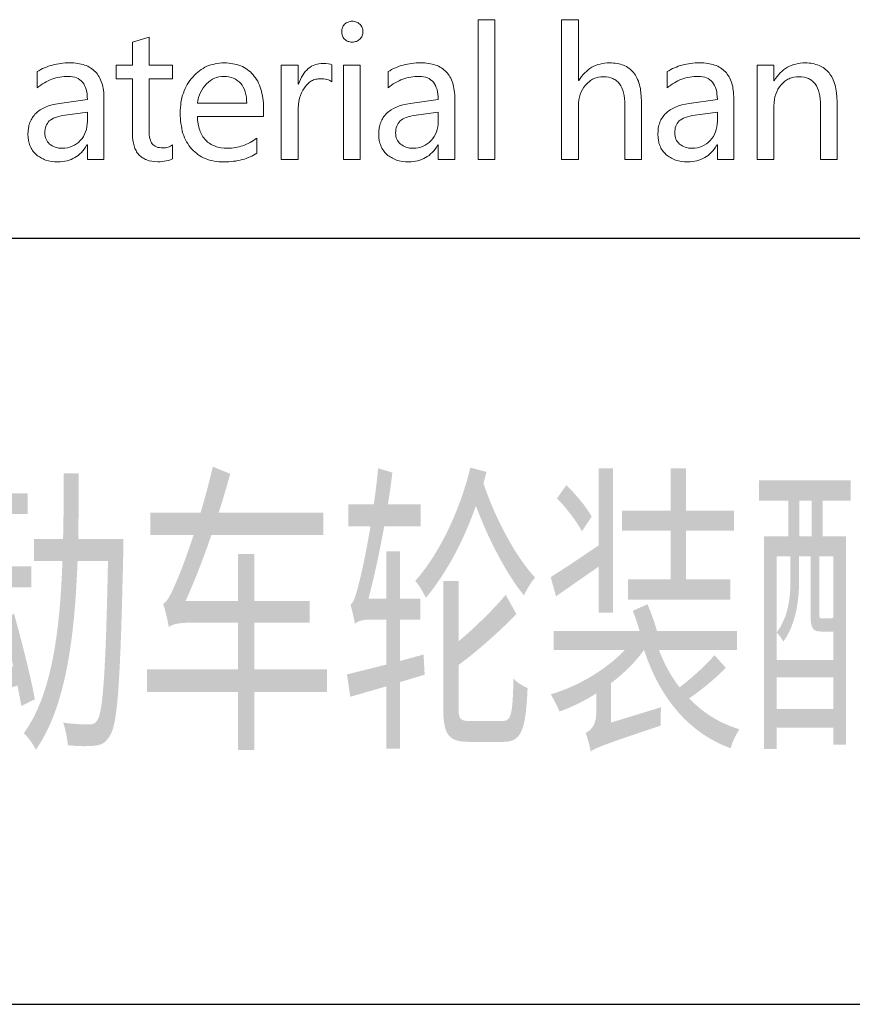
# Model space of a CAD drawing. Header units: millimetres. Extents: x -130 to 1975, y -25 to 1460.
# Tile 6 of 9: x 1787 to 1869, y 75 to 171. Entities that reach past the tile are written whole.
import ezdxf
from ezdxf.enums import TextEntityAlignment as Align

# ---------------------------------------------------------------- set-up
doc = ezdxf.new("R2010")
doc.units = ezdxf.units.MM
doc.header["$LTSCALE"] = 50
for name, color, linetype in [('1轮廓实线层', 7, 'Continuous'), ('6文字层', 3, 'Continuous'), ('图层 1', 7, 'Continuous'), ('图框层', 7, 'Continuous')]:
    doc.layers.add(name, color=color, linetype=linetype)
doc.styles.add('PC_TEXTSTYLE', font='isocp.shx', dxfattribs={"width": 0.8, "bigfont": 'hzfs.shx'})

# ---------------------------------------------------------------- blocks, each defined once
blk = doc.blocks.new('PC_TITLE_BLOCK')
at = {"layer": '1轮廓实线层'}
for p, q in [((-60, 30), (0, 30)), ((-60, 15), (0, 15))]:
    blk.add_line(p, q, dxfattribs=at)
at = {"layer": '图层 1', "lineweight": 0}
for points in [[(-26.201, 34.046), (-26.201, 34.067), (-26.198, 34.086), (-26.193, 34.107), (-26.188, 34.125), (-26.18, 34.144), (-26.17, 34.16), (-26.156, 34.176), (-26.143, 34.191), (-26.127, 34.205), (-26.111, 34.218), (-26.096, 34.228), (-26.077, 34.236), (-26.059, 34.242), (-26.038, 34.247), (-26.016, 34.25), (-25.995, 34.25), (-25.974, 34.25), (-25.953, 34.247), (-25.934, 34.242), (-25.913, 34.236), (-25.897, 34.228), (-25.879, 34.218), (-25.863, 34.205), (-25.847, 34.191), (-25.831, 34.178), (-25.821, 34.16), (-25.81, 34.144), (-25.8, 34.125), (-25.795, 34.107), (-25.789, 34.089), (-25.787, 34.067), (-25.787, 34.046), (-25.787, 34.023), (-25.789, 34.004), (-25.795, 33.983), (-25.8, 33.964), (-25.81, 33.948), (-25.821, 33.93), (-25.831, 33.914), (-25.847, 33.901), (-25.863, 33.885), (-25.879, 33.875), (-25.897, 33.864), (-25.913, 33.856), (-25.934, 33.851), (-25.953, 33.846), (-25.974, 33.843), (-25.995, 33.843), (-26.019, 33.843), (-26.04, 33.846), (-26.059, 33.851), (-26.077, 33.856), (-26.096, 33.864), (-26.111, 33.875), (-26.127, 33.885), (-26.143, 33.901), (-26.156, 33.914), (-26.17, 33.93), (-26.18, 33.948), (-26.188, 33.964), (-26.193, 33.983), (-26.198, 34.004), (-26.201, 34.023), (-26.201, 34.046), (-26.201, 34.046)], [(-23.532, 31.541), (-23.532, 34.281), (-23.204, 34.281), (-23.204, 31.541), (-23.532, 31.541), (-23.532, 31.541)], [(-20.332, 31.541), (-20.659, 31.541), (-20.659, 32.605), (-20.659, 32.673), (-20.664, 32.737), (-20.672, 32.795), (-20.685, 32.85), (-20.699, 32.9), (-20.717, 32.945), (-20.738, 32.987), (-20.762, 33.024), (-20.788, 33.059), (-20.82, 33.085), (-20.836, 33.098), (-20.854, 33.109), (-20.873, 33.119), (-20.891, 33.13), (-20.934, 33.146), (-20.976, 33.156), (-21.023, 33.162), (-21.074, 33.164), (-21.126, 33.162), (-21.174, 33.154), (-21.2, 33.148), (-21.221, 33.141), (-21.245, 33.133), (-21.269, 33.125), (-21.29, 33.114), (-21.311, 33.101), (-21.332, 33.088), (-21.351, 33.072), (-21.39, 33.04), (-21.427, 33.001), (-21.459, 32.958), (-21.488, 32.914), (-21.512, 32.866), (-21.533, 32.816), (-21.546, 32.766), (-21.56, 32.71), (-21.565, 32.652), (-21.567, 32.591), (-21.567, 31.541), (-21.895, 31.541), (-21.895, 34.281), (-21.567, 34.281), (-21.567, 33.088), (-21.56, 33.088), (-21.533, 33.13), (-21.504, 33.17), (-21.475, 33.207), (-21.443, 33.238), (-21.409, 33.27), (-21.375, 33.299), (-21.34, 33.325), (-21.303, 33.349), (-21.264, 33.368), (-21.224, 33.386), (-21.185, 33.402), (-21.142, 33.413), (-21.097, 33.423), (-21.053, 33.431), (-21.005, 33.434), (-20.957, 33.436), (-20.918, 33.434), (-20.881, 33.431), (-20.844, 33.428), (-20.81, 33.423), (-20.775, 33.418), (-20.744, 33.41), (-20.712, 33.399), (-20.683, 33.389), (-20.654, 33.376), (-20.627, 33.362), (-20.601, 33.347), (-20.575, 33.328), (-20.551, 33.31), (-20.53, 33.291), (-20.509, 33.27), (-20.487, 33.246), (-20.469, 33.222), (-20.45, 33.196), (-20.435, 33.17), (-20.419, 33.141), (-20.406, 33.112), (-20.392, 33.08), (-20.382, 33.046), (-20.371, 33.011), (-20.361, 32.974), (-20.353, 32.937), (-20.348, 32.898), (-20.342, 32.858), (-20.334, 32.771), (-20.332, 32.681), (-20.332, 31.541), (-20.332, 31.541)], [(-29.512, 31.559), (-29.541, 31.546), (-29.57, 31.533), (-29.602, 31.525), (-29.639, 31.517), (-29.676, 31.509), (-29.715, 31.503), (-29.758, 31.501), (-29.8, 31.501), (-29.861, 31.503), (-29.919, 31.509), (-29.969, 31.52), (-30.019, 31.535), (-30.04, 31.546), (-30.064, 31.554), (-30.085, 31.567), (-30.103, 31.578), (-30.122, 31.591), (-30.14, 31.607), (-30.159, 31.622), (-30.175, 31.638), (-30.188, 31.657), (-30.204, 31.675), (-30.217, 31.696), (-30.228, 31.718), (-30.249, 31.762), (-30.267, 31.81), (-30.28, 31.865), (-30.291, 31.923), (-30.296, 31.984), (-30.299, 32.053), (-30.299, 33.122), (-30.616, 33.122), (-30.616, 33.391), (-30.299, 33.391), (-30.299, 33.838), (-29.971, 33.941), (-29.971, 33.391), (-29.512, 33.391), (-29.512, 33.122), (-29.971, 33.122), (-29.971, 32.111), (-29.971, 32.066), (-29.969, 32.026), (-29.964, 31.987), (-29.956, 31.952), (-29.948, 31.923), (-29.937, 31.894), (-29.924, 31.871), (-29.911, 31.85), (-29.892, 31.831), (-29.874, 31.815), (-29.853, 31.802), (-29.829, 31.789), (-29.8, 31.781), (-29.771, 31.776), (-29.739, 31.77), (-29.705, 31.77), (-29.678, 31.77), (-29.652, 31.773), (-29.626, 31.778), (-29.602, 31.786), (-29.578, 31.794), (-29.554, 31.805), (-29.533, 31.818), (-29.512, 31.831), (-29.512, 31.559), (-29.512, 31.559)], [(-32.163, 33.265), (-32.129, 33.283), (-32.094, 33.304), (-32.057, 33.323), (-32.02, 33.339), (-31.983, 33.354), (-31.944, 33.368), (-31.907, 33.381), (-31.867, 33.391), (-31.825, 33.402), (-31.785, 33.41), (-31.743, 33.418), (-31.701, 33.426), (-31.659, 33.428), (-31.614, 33.434), (-31.572, 33.434), (-31.527, 33.436), (-31.484, 33.434), (-31.445, 33.434), (-31.405, 33.428), (-31.368, 33.423), (-31.334, 33.418), (-31.3, 33.41), (-31.265, 33.402), (-31.234, 33.391), (-31.202, 33.381), (-31.173, 33.368), (-31.144, 33.352), (-31.117, 33.336), (-31.094, 33.32), (-31.067, 33.302), (-31.046, 33.281), (-31.025, 33.259), (-31.004, 33.238), (-30.985, 33.212), (-30.967, 33.188), (-30.951, 33.162), (-30.935, 33.133), (-30.922, 33.104), (-30.909, 33.072), (-30.898, 33.04), (-30.888, 33.006), (-30.88, 32.972), (-30.872, 32.935), (-30.867, 32.898), (-30.861, 32.858), (-30.859, 32.818), (-30.856, 32.776), (-30.856, 32.734), (-30.856, 31.541), (-31.181, 31.541), (-31.181, 31.828), (-31.189, 31.828), (-31.215, 31.786), (-31.242, 31.749), (-31.268, 31.715), (-31.297, 31.683), (-31.329, 31.654), (-31.36, 31.625), (-31.392, 31.601), (-31.426, 31.58), (-31.463, 31.562), (-31.5, 31.543), (-31.54, 31.53), (-31.579, 31.52), (-31.622, 31.509), (-31.667, 31.503), (-31.711, 31.498), (-31.756, 31.498), (-31.822, 31.501), (-31.886, 31.506), (-31.944, 31.517), (-31.999, 31.533), (-32.026, 31.543), (-32.049, 31.554), (-32.076, 31.567), (-32.1, 31.58), (-32.121, 31.593), (-32.144, 31.609), (-32.166, 31.625), (-32.184, 31.644), (-32.205, 31.662), (-32.224, 31.68), (-32.24, 31.702), (-32.255, 31.723), (-32.269, 31.744), (-32.282, 31.768), (-32.295, 31.789), (-32.306, 31.815), (-32.313, 31.839), (-32.321, 31.865), (-32.329, 31.892), (-32.335, 31.918), (-32.343, 31.976), (-32.345, 32.037), (-32.343, 32.1), (-32.335, 32.158), (-32.329, 32.187), (-32.324, 32.217), (-32.316, 32.243), (-32.306, 32.269), (-32.295, 32.293), (-32.284, 32.319), (-32.271, 32.343), (-32.258, 32.364), (-32.242, 32.385), (-32.226, 32.407), (-32.211, 32.428), (-32.189, 32.446), (-32.171, 32.465), (-32.15, 32.483), (-32.129, 32.499), (-32.105, 32.515), (-32.055, 32.544), (-31.999, 32.57), (-31.939, 32.594), (-31.873, 32.613), (-31.804, 32.628), (-31.73, 32.642), (-31.181, 32.718), (-31.183, 32.774), (-31.186, 32.824), (-31.194, 32.871), (-31.205, 32.916), (-31.218, 32.956), (-31.234, 32.995), (-31.252, 33.027), (-31.276, 33.059), (-31.3, 33.085), (-31.329, 33.106), (-31.358, 33.127), (-31.392, 33.143), (-31.429, 33.156), (-31.469, 33.164), (-31.511, 33.17), (-31.556, 33.172), (-31.598, 33.17), (-31.638, 33.167), (-31.68, 33.164), (-31.719, 33.156), (-31.759, 33.148), (-31.799, 33.141), (-31.836, 33.127), (-31.875, 33.114), (-31.912, 33.101), (-31.949, 33.082), (-31.986, 33.064), (-32.023, 33.046), (-32.057, 33.024), (-32.094, 33.001), (-32.129, 32.974), (-32.163, 32.948), (-32.163, 33.265), (-32.163, 33.265)], [(-27.732, 32.383), (-29.026, 32.383), (-29.024, 32.312), (-29.013, 32.243), (-29.008, 32.211), (-29, 32.18), (-28.992, 32.151), (-28.981, 32.121), (-28.971, 32.092), (-28.96, 32.066), (-28.947, 32.04), (-28.934, 32.013), (-28.918, 31.989), (-28.902, 31.968), (-28.884, 31.944), (-28.865, 31.926), (-28.844, 31.905), (-28.826, 31.886), (-28.802, 31.871), (-28.781, 31.855), (-28.757, 31.839), (-28.733, 31.826), (-28.707, 31.815), (-28.68, 31.805), (-28.654, 31.794), (-28.625, 31.786), (-28.596, 31.781), (-28.564, 31.773), (-28.501, 31.768), (-28.435, 31.765), (-28.395, 31.765), (-28.358, 31.768), (-28.321, 31.77), (-28.282, 31.776), (-28.245, 31.784), (-28.208, 31.791), (-28.173, 31.802), (-28.136, 31.812), (-28.102, 31.826), (-28.065, 31.842), (-28.031, 31.857), (-27.996, 31.876), (-27.962, 31.894), (-27.93, 31.916), (-27.896, 31.939), (-27.864, 31.963), (-27.864, 31.67), (-27.896, 31.649), (-27.928, 31.63), (-27.962, 31.612), (-27.996, 31.593), (-28.034, 31.58), (-28.07, 31.564), (-28.107, 31.551), (-28.147, 31.541), (-28.189, 31.53), (-28.232, 31.522), (-28.276, 31.514), (-28.321, 31.509), (-28.366, 31.503), (-28.414, 31.501), (-28.461, 31.498), (-28.511, 31.498), (-28.562, 31.498), (-28.609, 31.501), (-28.657, 31.506), (-28.701, 31.514), (-28.746, 31.522), (-28.789, 31.533), (-28.831, 31.546), (-28.87, 31.562), (-28.908, 31.578), (-28.944, 31.596), (-28.981, 31.617), (-29.016, 31.641), (-29.047, 31.665), (-29.079, 31.691), (-29.111, 31.72), (-29.14, 31.752), (-29.166, 31.784), (-29.193, 31.818), (-29.216, 31.855), (-29.238, 31.892), (-29.259, 31.931), (-29.277, 31.971), (-29.293, 32.013), (-29.309, 32.055), (-29.322, 32.1), (-29.333, 32.148), (-29.34, 32.195), (-29.348, 32.246), (-29.356, 32.296), (-29.359, 32.348), (-29.362, 32.401), (-29.364, 32.457), (-29.362, 32.51), (-29.359, 32.562), (-29.354, 32.613), (-29.348, 32.663), (-29.34, 32.71), (-29.33, 32.755), (-29.317, 32.803), (-29.301, 32.845), (-29.285, 32.89), (-29.267, 32.932), (-29.248, 32.972), (-29.224, 33.011), (-29.2, 33.051), (-29.174, 33.088), (-29.148, 33.125), (-29.116, 33.159), (-29.084, 33.193), (-29.053, 33.225), (-29.021, 33.254), (-28.987, 33.281), (-28.95, 33.304), (-28.915, 33.328), (-28.878, 33.349), (-28.842, 33.368), (-28.802, 33.384), (-28.762, 33.397), (-28.72, 33.407), (-28.68, 33.418), (-28.635, 33.426), (-28.593, 33.431), (-28.548, 33.434), (-28.503, 33.436), (-28.459, 33.434), (-28.414, 33.431), (-28.371, 33.426), (-28.332, 33.42), (-28.292, 33.413), (-28.253, 33.402), (-28.216, 33.391), (-28.179, 33.378), (-28.144, 33.362), (-28.113, 33.344), (-28.078, 33.325), (-28.049, 33.304), (-28.018, 33.281), (-27.989, 33.257), (-27.962, 33.23), (-27.936, 33.201), (-27.912, 33.172), (-27.888, 33.141), (-27.867, 33.109), (-27.846, 33.075), (-27.828, 33.038), (-27.812, 33.001), (-27.796, 32.961), (-27.783, 32.921), (-27.772, 32.879), (-27.762, 32.837), (-27.751, 32.792), (-27.746, 32.747), (-27.74, 32.7), (-27.735, 32.652), (-27.732, 32.599), (-27.732, 32.549), (-27.732, 32.383), (-27.732, 32.383)], [(-26.391, 33.067), (-26.412, 33.08), (-26.436, 33.093), (-26.46, 33.104), (-26.489, 33.112), (-26.518, 33.117), (-26.55, 33.122), (-26.581, 33.125), (-26.616, 33.125), (-26.639, 33.125), (-26.663, 33.122), (-26.684, 33.119), (-26.708, 33.114), (-26.729, 33.109), (-26.75, 33.101), (-26.771, 33.09), (-26.79, 33.082), (-26.811, 33.069), (-26.83, 33.056), (-26.848, 33.04), (-26.864, 33.024), (-26.898, 32.99), (-26.93, 32.948), (-26.959, 32.9), (-26.985, 32.85), (-27.006, 32.797), (-27.025, 32.742), (-27.038, 32.681), (-27.046, 32.618), (-27.054, 32.549), (-27.054, 32.478), (-27.054, 31.541), (-27.384, 31.541), (-27.384, 33.391), (-27.054, 33.391), (-27.054, 33.016), (-27.049, 33.016), (-27.03, 33.064), (-27.009, 33.112), (-26.988, 33.154), (-26.964, 33.193), (-26.94, 33.23), (-26.914, 33.265), (-26.885, 33.294), (-26.856, 33.323), (-26.824, 33.347), (-26.792, 33.368), (-26.758, 33.384), (-26.724, 33.399), (-26.684, 33.41), (-26.647, 33.418), (-26.605, 33.423), (-26.563, 33.423), (-26.51, 33.423), (-26.462, 33.418), (-26.423, 33.41), (-26.391, 33.399), (-26.391, 33.067), (-26.391, 33.067)], [(-26.164, 31.541), (-26.164, 33.391), (-25.837, 33.391), (-25.837, 31.541), (-26.164, 31.541), (-26.164, 31.541)], [(-25.293, 33.265), (-25.258, 33.283), (-25.224, 33.304), (-25.187, 33.323), (-25.15, 33.339), (-25.113, 33.354), (-25.074, 33.368), (-25.037, 33.381), (-24.997, 33.391), (-24.958, 33.402), (-24.915, 33.41), (-24.873, 33.418), (-24.831, 33.426), (-24.789, 33.428), (-24.746, 33.434), (-24.701, 33.434), (-24.657, 33.436), (-24.614, 33.434), (-24.575, 33.434), (-24.538, 33.428), (-24.501, 33.423), (-24.464, 33.418), (-24.429, 33.41), (-24.395, 33.402), (-24.363, 33.391), (-24.332, 33.381), (-24.303, 33.368), (-24.276, 33.352), (-24.247, 33.336), (-24.223, 33.32), (-24.2, 33.302), (-24.176, 33.281), (-24.155, 33.259), (-24.134, 33.238), (-24.115, 33.212), (-24.097, 33.188), (-24.081, 33.162), (-24.065, 33.133), (-24.052, 33.104), (-24.039, 33.072), (-24.028, 33.04), (-24.018, 33.006), (-24.01, 32.972), (-24.004, 32.935), (-23.997, 32.898), (-23.994, 32.858), (-23.989, 32.818), (-23.989, 32.776), (-23.986, 32.734), (-23.986, 31.541), (-24.311, 31.541), (-24.311, 31.828), (-24.319, 31.828), (-24.345, 31.786), (-24.371, 31.749), (-24.398, 31.715), (-24.427, 31.683), (-24.459, 31.654), (-24.49, 31.625), (-24.525, 31.601), (-24.559, 31.58), (-24.593, 31.562), (-24.633, 31.543), (-24.67, 31.53), (-24.712, 31.52), (-24.754, 31.509), (-24.796, 31.503), (-24.841, 31.498), (-24.886, 31.498), (-24.952, 31.501), (-25.016, 31.506), (-25.074, 31.517), (-25.129, 31.533), (-25.156, 31.543), (-25.182, 31.554), (-25.206, 31.567), (-25.229, 31.58), (-25.253, 31.593), (-25.274, 31.609), (-25.295, 31.625), (-25.317, 31.644), (-25.335, 31.662), (-25.354, 31.68), (-25.369, 31.702), (-25.385, 31.723), (-25.399, 31.744), (-25.412, 31.768), (-25.425, 31.789), (-25.435, 31.815), (-25.443, 31.839), (-25.454, 31.865), (-25.459, 31.892), (-25.465, 31.918), (-25.472, 31.976), (-25.475, 32.037), (-25.472, 32.1), (-25.465, 32.158), (-25.459, 32.187), (-25.454, 32.217), (-25.446, 32.243), (-25.435, 32.269), (-25.427, 32.293), (-25.414, 32.319), (-25.401, 32.343), (-25.388, 32.364), (-25.375, 32.385), (-25.356, 32.407), (-25.34, 32.428), (-25.322, 32.446), (-25.301, 32.465), (-25.28, 32.483), (-25.258, 32.499), (-25.235, 32.515), (-25.185, 32.544), (-25.129, 32.57), (-25.068, 32.594), (-25.005, 32.613), (-24.934, 32.628), (-24.86, 32.642), (-24.311, 32.718), (-24.313, 32.774), (-24.316, 32.824), (-24.324, 32.871), (-24.334, 32.916), (-24.348, 32.956), (-24.363, 32.995), (-24.382, 33.027), (-24.406, 33.059), (-24.429, 33.085), (-24.459, 33.106), (-24.487, 33.127), (-24.522, 33.143), (-24.559, 33.156), (-24.598, 33.164), (-24.641, 33.17), (-24.685, 33.172), (-24.728, 33.17), (-24.77, 33.167), (-24.81, 33.164), (-24.849, 33.156), (-24.889, 33.148), (-24.928, 33.141), (-24.965, 33.127), (-25.005, 33.114), (-25.042, 33.101), (-25.079, 33.082), (-25.116, 33.064), (-25.153, 33.046), (-25.19, 33.024), (-25.224, 33.001), (-25.258, 32.974), (-25.293, 32.948), (-25.293, 33.265), (-25.293, 33.265)], [(-19.83, 33.265), (-19.793, 33.283), (-19.759, 33.304), (-19.722, 33.323), (-19.685, 33.339), (-19.648, 33.354), (-19.611, 33.368), (-19.571, 33.381), (-19.532, 33.391), (-19.492, 33.402), (-19.45, 33.41), (-19.41, 33.418), (-19.368, 33.426), (-19.323, 33.428), (-19.281, 33.434), (-19.236, 33.434), (-19.191, 33.436), (-19.151, 33.434), (-19.109, 33.434), (-19.072, 33.428), (-19.035, 33.423), (-18.998, 33.418), (-18.964, 33.41), (-18.93, 33.402), (-18.898, 33.391), (-18.869, 33.381), (-18.837, 33.368), (-18.811, 33.352), (-18.784, 33.336), (-18.758, 33.32), (-18.734, 33.302), (-18.711, 33.281), (-18.689, 33.259), (-18.668, 33.238), (-18.65, 33.212), (-18.631, 33.188), (-18.615, 33.162), (-18.602, 33.133), (-18.586, 33.104), (-18.576, 33.072), (-18.563, 33.04), (-18.555, 33.006), (-18.544, 32.972), (-18.539, 32.935), (-18.534, 32.898), (-18.528, 32.858), (-18.526, 32.818), (-18.523, 32.776), (-18.523, 32.734), (-18.523, 31.541), (-18.845, 31.541), (-18.845, 31.828), (-18.856, 31.828), (-18.88, 31.786), (-18.906, 31.749), (-18.935, 31.715), (-18.964, 31.683), (-18.993, 31.654), (-19.025, 31.625), (-19.059, 31.601), (-19.093, 31.58), (-19.13, 31.562), (-19.167, 31.543), (-19.207, 31.53), (-19.246, 31.52), (-19.289, 31.509), (-19.331, 31.503), (-19.376, 31.498), (-19.423, 31.498), (-19.487, 31.501), (-19.55, 31.506), (-19.608, 31.517), (-19.664, 31.533), (-19.69, 31.543), (-19.717, 31.554), (-19.74, 31.567), (-19.764, 31.58), (-19.788, 31.593), (-19.809, 31.609), (-19.83, 31.625), (-19.851, 31.644), (-19.87, 31.662), (-19.888, 31.68), (-19.904, 31.702), (-19.92, 31.723), (-19.936, 31.744), (-19.949, 31.768), (-19.959, 31.789), (-19.97, 31.815), (-19.981, 31.839), (-19.988, 31.865), (-19.994, 31.892), (-19.999, 31.918), (-20.007, 31.976), (-20.009, 32.037), (-20.007, 32.1), (-20.002, 32.158), (-19.996, 32.187), (-19.988, 32.217), (-19.981, 32.243), (-19.973, 32.269), (-19.962, 32.293), (-19.949, 32.319), (-19.938, 32.343), (-19.922, 32.364), (-19.909, 32.385), (-19.893, 32.407), (-19.875, 32.428), (-19.856, 32.446), (-19.835, 32.465), (-19.814, 32.483), (-19.793, 32.499), (-19.769, 32.515), (-19.719, 32.544), (-19.664, 32.57), (-19.603, 32.594), (-19.54, 32.613), (-19.471, 32.628), (-19.394, 32.642), (-18.845, 32.718), (-18.848, 32.774), (-18.853, 32.824), (-18.858, 32.871), (-18.869, 32.916), (-18.882, 32.956), (-18.898, 32.995), (-18.919, 33.027), (-18.94, 33.059), (-18.964, 33.085), (-18.993, 33.106), (-19.025, 33.127), (-19.056, 33.143), (-19.093, 33.156), (-19.133, 33.164), (-19.175, 33.17), (-19.223, 33.172), (-19.262, 33.17), (-19.305, 33.167), (-19.344, 33.164), (-19.384, 33.156), (-19.423, 33.148), (-19.463, 33.141), (-19.503, 33.127), (-19.54, 33.114), (-19.577, 33.101), (-19.616, 33.082), (-19.651, 33.064), (-19.687, 33.046), (-19.724, 33.024), (-19.759, 33.001), (-19.796, 32.974), (-19.83, 32.948), (-19.83, 33.265), (-19.83, 33.265)], [(-16.5, 31.541), (-16.828, 31.541), (-16.828, 32.594), (-16.828, 32.663), (-16.833, 32.729), (-16.841, 32.787), (-16.854, 32.845), (-16.868, 32.895), (-16.886, 32.943), (-16.907, 32.985), (-16.931, 33.022), (-16.944, 33.04), (-16.96, 33.056), (-16.973, 33.069), (-16.989, 33.085), (-17.007, 33.098), (-17.023, 33.109), (-17.042, 33.119), (-17.063, 33.13), (-17.103, 33.143), (-17.147, 33.156), (-17.195, 33.162), (-17.245, 33.164), (-17.298, 33.162), (-17.348, 33.154), (-17.372, 33.148), (-17.396, 33.143), (-17.419, 33.133), (-17.44, 33.125), (-17.462, 33.114), (-17.485, 33.101), (-17.504, 33.088), (-17.525, 33.075), (-17.562, 33.04), (-17.599, 33.003), (-17.631, 32.964), (-17.66, 32.919), (-17.683, 32.871), (-17.702, 32.821), (-17.718, 32.771), (-17.728, 32.716), (-17.736, 32.657), (-17.739, 32.597), (-17.739, 31.541), (-18.066, 31.541), (-18.066, 33.391), (-17.739, 33.391), (-17.739, 33.085), (-17.731, 33.085), (-17.704, 33.127), (-17.676, 33.167), (-17.646, 33.204), (-17.615, 33.238), (-17.583, 33.27), (-17.549, 33.299), (-17.512, 33.325), (-17.475, 33.349), (-17.435, 33.368), (-17.396, 33.386), (-17.353, 33.402), (-17.311, 33.413), (-17.266, 33.423), (-17.221, 33.431), (-17.174, 33.434), (-17.124, 33.436), (-17.087, 33.434), (-17.05, 33.431), (-17.015, 33.428), (-16.981, 33.423), (-16.947, 33.415), (-16.915, 33.407), (-16.886, 33.399), (-16.854, 33.386), (-16.828, 33.373), (-16.799, 33.36), (-16.773, 33.344), (-16.749, 33.325), (-16.725, 33.307), (-16.701, 33.286), (-16.68, 33.265), (-16.659, 33.241), (-16.641, 33.214), (-16.622, 33.188), (-16.606, 33.162), (-16.59, 33.133), (-16.577, 33.101), (-16.564, 33.069), (-16.551, 33.035), (-16.54, 33.001), (-16.532, 32.964), (-16.524, 32.927), (-16.516, 32.887), (-16.511, 32.848), (-16.503, 32.763), (-16.5, 32.673), (-16.5, 31.541), (-16.5, 31.541)], [(-28.06, 32.647), (-28.062, 32.708), (-28.068, 32.763), (-28.078, 32.818), (-28.092, 32.869), (-28.107, 32.916), (-28.128, 32.958), (-28.152, 32.998), (-28.179, 33.035), (-28.21, 33.067), (-28.245, 33.093), (-28.279, 33.117), (-28.319, 33.138), (-28.364, 33.151), (-28.408, 33.162), (-28.456, 33.17), (-28.509, 33.172), (-28.556, 33.17), (-28.604, 33.162), (-28.649, 33.151), (-28.691, 33.135), (-28.733, 33.114), (-28.773, 33.09), (-28.81, 33.059), (-28.847, 33.027), (-28.881, 32.987), (-28.913, 32.948), (-28.939, 32.903), (-28.963, 32.858), (-28.984, 32.808), (-29.002, 32.758), (-29.016, 32.702), (-29.026, 32.647), (-28.06, 32.647), (-28.06, 32.647)], [(-31.614, 32.412), (-31.669, 32.404), (-31.719, 32.393), (-31.764, 32.38), (-31.807, 32.367), (-31.844, 32.354), (-31.875, 32.335), (-31.904, 32.317), (-31.928, 32.298), (-31.949, 32.275), (-31.965, 32.251), (-31.981, 32.224), (-31.994, 32.198), (-32.002, 32.166), (-32.01, 32.135), (-32.012, 32.1), (-32.015, 32.063), (-32.012, 32.032), (-32.007, 32), (-32.002, 31.971), (-31.991, 31.942), (-31.978, 31.918), (-31.962, 31.892), (-31.944, 31.868), (-31.92, 31.847), (-31.896, 31.828), (-31.87, 31.81), (-31.841, 31.797), (-31.812, 31.784), (-31.78, 31.776), (-31.746, 31.768), (-31.711, 31.765), (-31.672, 31.765), (-31.622, 31.765), (-31.572, 31.773), (-31.524, 31.786), (-31.479, 31.802), (-31.434, 31.823), (-31.395, 31.85), (-31.355, 31.878), (-31.321, 31.913), (-31.286, 31.952), (-31.26, 31.995), (-31.236, 32.037), (-31.215, 32.085), (-31.199, 32.132), (-31.189, 32.185), (-31.183, 32.238), (-31.181, 32.293), (-31.181, 32.47), (-31.614, 32.412), (-31.614, 32.412)], [(-24.744, 32.412), (-24.799, 32.404), (-24.849, 32.393), (-24.897, 32.38), (-24.936, 32.367), (-24.973, 32.354), (-25.008, 32.335), (-25.034, 32.317), (-25.058, 32.298), (-25.079, 32.275), (-25.097, 32.251), (-25.111, 32.224), (-25.124, 32.198), (-25.132, 32.166), (-25.14, 32.135), (-25.142, 32.1), (-25.145, 32.063), (-25.142, 32.032), (-25.14, 32), (-25.132, 31.971), (-25.121, 31.942), (-25.108, 31.918), (-25.092, 31.892), (-25.074, 31.868), (-25.05, 31.847), (-25.026, 31.828), (-25, 31.81), (-24.973, 31.797), (-24.942, 31.784), (-24.91, 31.776), (-24.876, 31.768), (-24.841, 31.765), (-24.804, 31.765), (-24.752, 31.765), (-24.701, 31.773), (-24.654, 31.786), (-24.609, 31.802), (-24.567, 31.823), (-24.525, 31.85), (-24.487, 31.878), (-24.451, 31.913), (-24.419, 31.952), (-24.39, 31.995), (-24.366, 32.037), (-24.345, 32.085), (-24.332, 32.132), (-24.321, 32.185), (-24.313, 32.238), (-24.311, 32.293), (-24.311, 32.47), (-24.744, 32.412), (-24.744, 32.412)], [(-19.281, 32.412), (-19.334, 32.404), (-19.384, 32.393), (-19.431, 32.38), (-19.474, 32.367), (-19.51, 32.354), (-19.542, 32.335), (-19.571, 32.317), (-19.595, 32.298), (-19.613, 32.275), (-19.632, 32.251), (-19.645, 32.224), (-19.658, 32.198), (-19.669, 32.166), (-19.674, 32.135), (-19.679, 32.1), (-19.679, 32.063), (-19.679, 32.032), (-19.674, 32), (-19.666, 31.971), (-19.656, 31.942), (-19.643, 31.918), (-19.627, 31.892), (-19.608, 31.868), (-19.587, 31.847), (-19.561, 31.828), (-19.534, 31.81), (-19.508, 31.797), (-19.476, 31.784), (-19.444, 31.776), (-19.413, 31.768), (-19.376, 31.765), (-19.339, 31.765), (-19.286, 31.765), (-19.236, 31.773), (-19.188, 31.786), (-19.144, 31.802), (-19.101, 31.823), (-19.059, 31.85), (-19.022, 31.878), (-18.985, 31.913), (-18.953, 31.952), (-18.924, 31.995), (-18.901, 32.037), (-18.882, 32.085), (-18.866, 32.132), (-18.856, 32.185), (-18.848, 32.238), (-18.845, 32.293), (-18.845, 32.47), (-19.281, 32.412), (-19.281, 32.412)]]:
    blk.add_lwpolyline(points, dxfattribs=at)
at = {"layer": '6文字层', "style": 'PC_TEXTSTYLE', "flags": 8}
for tag, height, width, p, p2 in [('产品名称或材料标记', 7, 0.600652, (-113.463, 28.635), (-66.422, 28.635)), ('图样名称', 5, 2.004495, (-54.785, 19.978), (-5.268, 19.978)), ('标准化', 3.5, 1.023147, (-133.835, 15.372), (-120.752, 15.372)), ('重量', 3.5, 1.408247, (-88.457, 7.542), (-76.549, 7.542)), ('比例', 3.5, 1.385287, (-73.354, 7.542), (-61.929, 7.542)), ('图样代号', 5, 2.006536, (-54.785, 5.63), (-5.516, 5.63)), ('审核', 3.5, 1.579393, (-163.989, 5.367), (-150.634, 5.367)), ('共几页', 3.5, 0.557144, (-108.073, 0.625), (-101.045, 0.625)), ('工艺', 3.5, 1.621807, (-164.21, 0.371), (-150.891, 0.371)), ('日期', 3.5, 1.560088, (-133.835, 0.371), (-120.752, 0.371))]:
    blk.add_attdef(tag, text='', height=height, dxfattribs=dict(at, width=width)).set_placement(p, p2, align=Align.FIT)
at = {"layer": '6文字层', "style": 'PC_TEXTSTYLE', "width": 9.905045, "flags": 8}
blk.add_attdef('设计', text='', height=3.5, rotation=358.4644, dxfattribs=at).set_placement((-164.229, 15.372), (-150.367, 15), align=Align.FIT)
at = {"layer": '6文字层', "color": 3, "style": 'PC_TEXTSTYLE', "width": 0.56476, "flags": 8}
blk.add_attdef('第几页', text='', height=3.5, dxfattribs=at).set_placement((-78.287, 0.753), (-71.163, 0.753), align=Align.FIT)
at = {"layer": '6文字层', "ltscale": 10, "style": 'PC_TEXTSTYLE', "flags": 1}
blk.add_attdef('图纸张数', (-58.679, -0.492), '', height=2.5, dxfattribs=at)

msp = doc.modelspace()

# ---------------------------------------------------------------- block references
at = {"layer": '图框层'}
ref = msp.add_blockref('PC_TITLE_BLOCK', (1950, 0), dxfattribs=dict(at, xscale=5, yscale=5, zscale=5))
ref.add_attrib('图样名称', '500主动车轮装配', dxfattribs={"layer": '6文字层', "height": 25, "style": 'PC_TEXTSTYLE', "width": 0.8}).set_placement((1799.867, 99.888), align=Align.CENTER)

doc.saveas('drawing.dxf')
